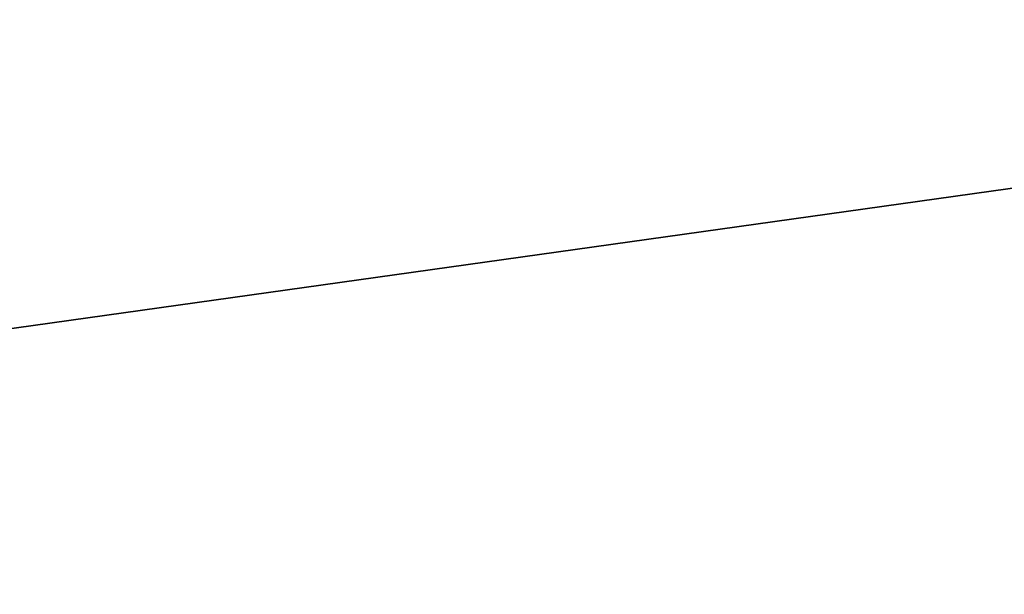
# Model space of a CAD drawing. Extents: x -252 to 252, y -10 to 1339.
# Tile 177 of 256: x -3.417 to -3.029, y 100.269 to 100.495. Entities that reach past the tile are written whole.
import ezdxf

# ---------------------------------------------------------------- set-up
doc = ezdxf.new("R2010")
doc.units = 0
doc.header["$LTSCALE"] = 52.148148
for name, color, linetype in [('112', 7, 'CONTINUOUS'), ('2788', 7, 'CONTINUOUS'), ('2789', 7, 'CONTINUOUS'), ('2809', 7, 'CONTINUOUS'), ('3673', 7, 'CONTINUOUS')]:
    doc.layers.add(name, color=color, linetype=linetype)

msp = doc.modelspace()

# ---------------------------------------------------------------- linework, layer by layer
at = {"layer": '112', "color": 7, "linetype": 'CONTINUOUS'}
for points in [[(-60, 97.03436, -8.89919), (-60, 103.5, -11), (90.15, 97.03436, -8.89919), (-60, 97.03436, -8.89919)], [(90.15, 103.5, 11), (-60, 97.03436, 8.89919), (90.15, 97.03436, 8.89919), (90.15, 103.5, 11)], [(90.15, 103.5, 11), (-60, 103.5, 11), (-60, 97.03436, 8.89919), (90.15, 103.5, 11)], [(-60, 103.5, -11), (90.15, 103.5, -11), (90.15, 97.03436, -8.89919), (-60, 103.5, -11)]]:
    msp.add_3dface(points, dxfattribs=at)
at = {"layer": '2788', "color": 7, "linetype": 'CONTINUOUS'}
msp.add_3dface([(-4.89305, 99.93978, -68.5), (-4.58722, 101.78361, -68.5), (-2.45373, 101.01402, -68.5), (-4.89305, 99.93978, -68.5)], dxfattribs=at)
at = {"layer": '2789', "color": 7, "linetype": 'CONTINUOUS'}
for points in [[(-5.71762, 100.05181, -15.5), (3.40675, 101.32929, -15.5), (-3.09266, 101.4486, -15.5), (-5.71762, 100.05181, -15.5)], [(5.99033, 99.85104, -15.5), (3.40675, 101.32929, -15.5), (-5.71762, 100.05181, -15.5), (5.99033, 99.85104, -15.5)]]:
    msp.add_3dface(points, dxfattribs=at)
at = {"layer": '2809', "color": 7, "linetype": 'CONTINUOUS'}
msp.add_3dface([(-5.71762, 100.05181, -15.5), (-3.09266, 101.4486, -15.5), (-3.41709, 101.86144, -15.63397), (-5.71762, 100.05181, -15.5)], dxfattribs=at)
at = {"layer": '3673', "color": 7, "linetype": 'CONTINUOUS'}
msp.add_3dface([(-4.89305, 99.93978, -68.5), (-2.45373, 101.01402, -68.5), (-2.25299, 98.50879, -68.4), (-4.89305, 99.93978, -68.5)], dxfattribs=at)

doc.saveas('drawing.dxf')
